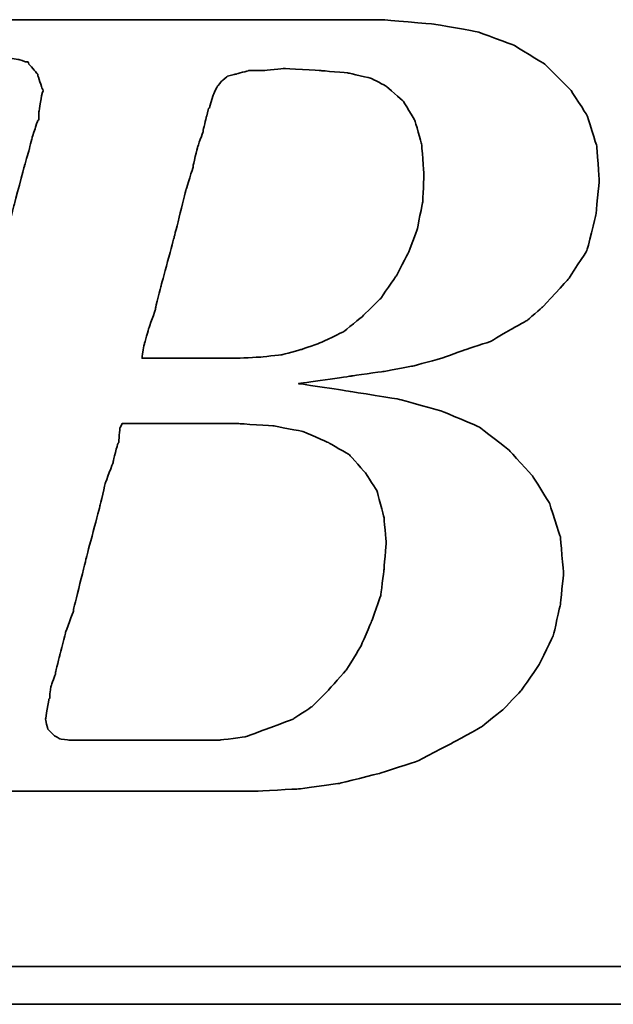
# Model space of a CAD drawing. Header units: millimetres. Extents: x 229 to 537, y -12 to 88.
# Tile 32 of 51: x 455.75 to 457.35, y 22.05 to 24.71. Entities that reach past the tile are written whole.
import ezdxf

# ---------------------------------------------------------------- set-up
doc = ezdxf.new("R2010")
doc.units = ezdxf.units.MM
doc.header["$LTSCALE"] = 0.1
doc.layers.add('DIM', color=4, linetype='CONTINUOUS')
doc.layers.add('layer 1', color=7, linetype='CONTINUOUS')

# ---------------------------------------------------------------- blocks, each defined once
blk = doc.blocks.new('TBI MOTION logo(完整正式版)')
at = {"layer": 'layer 1', "color": 22, "lineweight": 35}
for points, knots in [([(-64.65375, -6.86375), (-64.65375, -6.86375), (-64.84375, -7.29625), (-64.84375, -7.29625), (-64.84375, -7.29625), (-64.84375, -7.29625), (-64.86875, -7.34375), (-64.86875, -7.34375), (-64.86875, -7.34375), (-64.86875, -7.34375), (-64.86875, -7.36875), (-64.86875, -7.36875), (-64.86875, -7.36875), (-64.86875, -7.36875), (-65.15375, -7.65375), (-65.15375, -7.65375), (-65.15375, -7.65375), (-65.15375, -7.65375), (-65.17875, -7.65375), (-65.17875, -7.65375), (-65.17875, -7.65375), (-65.17875, -7.65375), (-65.20375, -7.67875), (-65.20375, -7.67875), (-65.20375, -7.67875), (-65.20375, -7.67875), (-65.58875, -7.87125), (-65.58875, -7.87125), (-65.58875, -7.87125), (-65.58875, -7.87125), (-65.63375, -7.87125), (-65.63375, -7.87125), (-65.63375, -7.87125), (-65.63375, -7.87125), (-65.65875, -7.89375), (-65.65875, -7.89375), (-65.65875, -7.89375), (-65.65875, -7.89375), (-66.09375, -7.94375), (-66.09375, -7.94375), (-66.09375, -7.94375), (-66.09375, -7.94375), (-66.11375, -7.94375), (-66.11375, -7.94375), (-66.11375, -7.94375), (-66.11375, -7.94375), (-66.16375, -7.94375), (-66.16375, -7.94375), (-66.16375, -7.94375), (-66.16375, -7.94375), (-66.30875, -7.94375), (-66.30875, -7.94375), (-66.30875, -7.94375), (-66.30875, -7.94375), (-66.69375, -7.94375), (-66.69375, -7.94375), (-66.69375, -7.94375), (-66.69375, -7.94375), (-67.07375, -7.94375), (-67.07375, -7.94375), (-67.07375, -7.94375), (-67.07375, -7.94375), (-67.12375, -7.94375), (-67.12375, -7.94375), (-67.12375, -7.94375), (-67.12375, -7.94375), (-67.12375, -7.96625), (-67.12375, -7.96625), (-67.12375, -7.96625), (-67.12375, -7.96625), (-67.14875, -7.99125), (-67.14875, -7.99125), (-67.14875, -7.99125), (-67.14875, -7.99125), (-67.24375, -8.34875), (-67.24375, -8.34875), (-67.24375, -8.34875), (-67.24375, -8.34875), (-67.31375, -8.68625), (-67.31375, -8.68625), (-67.31375, -8.68625), (-67.31375, -8.68625), (-67.26875, -8.68625), (-67.26875, -8.68625), (-67.26875, -8.68625), (-67.26875, -8.68625), (-67.07375, -8.68625), (-67.07375, -8.68625), (-67.07375, -8.68625), (-67.07375, -8.68625), (-66.54875, -8.68625), (-66.54875, -8.68625), (-66.54875, -8.68625), (-66.54875, -8.68625), (-65.82625, -8.68625), (-65.82625, -8.68625), (-65.82625, -8.68625), (-65.82625, -8.68625), (-65.01375, -8.68625), (-65.01375, -8.68625), (-65.01375, -8.68625), (-65.01375, -8.68625), (-64.05375, -8.68625), (-64.05375, -8.68625), (-64.05375, -8.68625), (-64.05375, -8.68625), (-62.08375, -8.68625), (-62.08375, -8.68625), (-62.08375, -8.68625), (-62.08375, -8.68625), (-60.06875, -8.68625), (-60.06875, -8.68625), (-60.06875, -8.68625), (-60.06875, -8.68625), (-59.10875, -8.68625), (-59.10875, -8.68625), (-59.10875, -8.68625), (-59.10875, -8.68625), (-58.29375, -8.68625), (-58.29375, -8.68625), (-58.29375, -8.68625), (-58.29375, -8.68625), (-57.57375, -8.68625), (-57.57375, -8.68625), (-57.57375, -8.68625), (-57.57375, -8.68625), (-57.04875, -8.68625), (-57.04875, -8.68625), (-57.04875, -8.68625), (-57.04875, -8.68625), (-56.85375, -8.68625), (-56.85375, -8.68625), (-56.85375, -8.68625), (-56.85375, -8.68625), (-56.70875, -8.68625), (-56.70875, -8.68625), (-56.70875, -8.68625), (-56.70875, -8.68625), (-56.61375, -8.68625), (-56.61375, -8.68625), (-56.61375, -8.68625), (-56.61375, -8.68625), (-56.56875, -8.68625), (-56.56875, -8.68625), (-56.56875, -8.68625), (-56.56875, -8.68625), (-55.65375, -8.63875), (-55.65375, -8.63875), (-55.65375, -8.63875), (-55.65375, -8.63875), (-54.76875, -8.51875), (-54.76875, -8.51875), (-54.76875, -8.51875), (-54.76875, -8.51875), (-53.90375, -8.30375), (-53.90375, -8.30375), (-53.90375, -8.30375), (-53.90375, -8.30375), (-53.08875, -8.03875), (-53.08875, -8.03875), (-53.08875, -8.03875), (-53.08875, -8.03875), (-52.34375, -7.65375), (-52.34375, -7.65375), (-52.34375, -7.65375), (-52.34375, -7.65375), (-51.69875, -7.29625), (-51.69875, -7.29625), (-51.69875, -7.29625), (-51.69875, -7.29625), (-51.21875, -6.91125), (-51.21875, -6.91125), (-51.21875, -6.91125), (-51.21875, -6.91125), (-50.83375, -6.50375), (-50.83375, -6.50375), (-50.83375, -6.50375), (-50.83375, -6.50375), (-50.44875, -5.94875), (-50.44875, -5.94875), (-50.44875, -5.94875), (-50.44875, -5.94875), (-50.13875, -5.30375), (-50.13875, -5.30375), (-50.13875, -5.30375), (-50.13875, -5.30375), (-49.99375, -4.65375), (-49.99375, -4.65375), (-49.99375, -4.65375), (-49.99375, -4.65375), (-49.92375, -3.98375), (-49.92375, -3.98375), (-49.92375, -3.98375), (-49.92375, -3.98375), (-49.99375, -3.19374), (-49.99375, -3.19374), (-49.99375, -3.19374), (-49.99375, -3.19374), (-50.23374, -2.44874), (-50.23374, -2.44874), (-50.23374, -2.44874), (-50.23374, -2.44874), (-50.59375, -1.87374), (-50.59375, -1.87374), (-50.59375, -1.87374), (-50.59375, -1.87374), (-51.09875, -1.31874), (-51.09875, -1.31874), (-51.09875, -1.31874), (-51.09875, -1.31874), (-51.74375, -0.81875), (-51.74375, -0.81875), (-51.74375, -0.81875), (-51.74375, -0.81875), (-52.53875, -0.48125), (-52.53875, -0.48125), (-52.53875, -0.48125), (-52.53875, -0.48125), (-53.47375, -0.21875), (-53.47375, -0.21875), (-53.47375, -0.21875), (-53.47375, -0.21875), (-54.52875, -0.04874), (-54.52875, -0.04874), (-54.52875, -0.04874), (-54.52875, -0.04874), (-55.65375, 0.12125), (-55.65375, 0.12125), (-55.65375, 0.12125), (-55.65375, 0.12125), (-54.50375, 0.28624), (-54.50375, 0.28624), (-54.50375, 0.28624), (-54.50375, 0.28624), (-53.83375, 0.38124), (-53.83375, 0.38124), (-53.83375, 0.38124), (-53.83375, 0.38124), (-53.18375, 0.50125), (-53.18375, 0.50125), (-53.18375, 0.50125), (-53.18375, 0.50125), (-52.55875, 0.66874), (-52.55875, 0.66874), (-52.55875, 0.66874), (-52.55875, 0.66874), (-52.03375, 0.86124), (-52.03375, 0.86124), (-52.03375, 0.86124), (-52.03375, 0.86124), (-51.50374, 1.03124), (-51.50374, 1.03124), (-51.50374, 1.03124), (-51.50374, 1.03124), (-51.09875, 1.27125), (-51.09875, 1.27125), (-51.09875, 1.27125), (-51.09875, 1.27125), (-50.71375, 1.48624), (-50.71375, 1.48624), (-50.71375, 1.48624), (-50.71375, 1.48624), (-50.37625, 1.77625), (-50.37625, 1.77625), (-50.37625, 1.77625), (-50.37625, 1.77625), (-49.82375, 2.37625), (-49.82375, 2.37625), (-49.82375, 2.37625), (-49.82375, 2.37625), (-49.41875, 2.99625), (-49.41875, 2.99625), (-49.41875, 2.99625), (-49.41875, 2.99625), (-49.22375, 3.76625), (-49.22375, 3.76625), (-49.22375, 3.76625), (-49.22375, 3.76625), (-49.15375, 4.50874), (-49.15375, 4.50874), (-49.15375, 4.50874), (-49.15375, 4.50874), (-49.20375, 5.25125), (-49.20375, 5.25125), (-49.20375, 5.25125), (-49.20375, 5.25125), (-49.41875, 5.92625), (-49.41875, 5.92625), (-49.41875, 5.92625), (-49.41875, 5.92625), (-49.77875, 6.47625), (-49.77875, 6.47625), (-49.77875, 6.47625), (-49.77875, 6.47625), (-50.33125, 7.02624), (-50.33125, 7.02624), (-50.33125, 7.02624), (-50.33125, 7.02624), (-51.00125, 7.43625), (-51.00125, 7.43625), (-51.00125, 7.43625), (-51.00125, 7.43625), (-51.79375, 7.72625), (-51.79375, 7.72625), (-51.79375, 7.72625), (-51.79375, 7.72625), (-52.72875, 7.89124), (-52.72875, 7.89124), (-52.72875, 7.89124), (-52.72875, 7.89124), (-53.83375, 7.98625), (-53.83375, 7.98625), (-53.83375, 7.98625), (-53.83375, 7.98625), (-53.92875, 7.98625), (-53.92875, 7.98625), (-53.92875, 7.98625), (-53.92875, 7.98625), (-54.26375, 7.98625), (-54.26375, 7.98625), (-54.26375, 7.98625), (-54.26375, 7.98625), (-54.74375, 7.98625), (-54.74375, 7.98625), (-54.74375, 7.98625), (-54.74375, 7.98625), (-55.36875, 7.98625), (-55.36875, 7.98625), (-55.36875, 7.98625), (-55.36875, 7.98625), (-56.13375, 7.98625), (-56.13375, 7.98625), (-56.13375, 7.98625), (-56.13375, 7.98625), (-56.94875, 7.98625), (-56.94875, 7.98625), (-56.94875, 7.98625), (-56.94875, 7.98625), (-58.77625, 7.98625), (-58.77625, 7.98625), (-58.77625, 7.98625), (-58.77625, 7.98625), (-60.59875, 7.98625), (-60.59875, 7.98625), (-60.59875, 7.98625), (-60.59875, 7.98625), (-61.41375, 7.98625), (-61.41375, 7.98625), (-61.41375, 7.98625), (-61.41375, 7.98625), (-62.17875, 7.98625), (-62.17875, 7.98625), (-62.17875, 7.98625), (-62.17875, 7.98625), (-62.80375, 7.98625), (-62.80375, 7.98625), (-62.80375, 7.98625), (-62.80375, 7.98625), (-63.30625, 7.98625), (-63.30625, 7.98625), (-63.30625, 7.98625), (-63.30625, 7.98625), (-63.57375, 7.98625), (-63.57375, 7.98625), (-63.57375, 7.98625), (-63.57375, 7.98625), (-63.57375, 7.96375), (-63.57375, 7.96375), (-63.57375, 7.96375), (-63.57375, 7.96375), (-63.59875, 7.94125), (-63.59875, 7.94125), (-63.59875, 7.94125), (-63.59875, 7.94125), (-63.69375, 7.55625), (-63.69375, 7.55625), (-63.69375, 7.55625), (-63.69375, 7.55625), (-63.76375, 7.24624), (-63.76375, 7.24624), (-63.76375, 7.24624), (-63.76375, 7.24624), (-63.23875, 7.24624), (-63.23875, 7.24624), (-63.23875, 7.24624), (-63.23875, 7.24624), (-62.75875, 7.24624), (-62.75875, 7.24624), (-62.75875, 7.24624), (-62.75875, 7.24624), (-62.61125, 7.24624), (-62.61125, 7.24624), (-62.61125, 7.24624), (-62.61125, 7.24624), (-62.56625, 7.24624), (-62.56625, 7.24624), (-62.56625, 7.24624), (-62.56625, 7.24624), (-62.22875, 7.24624), (-62.22875, 7.24624), (-62.22875, 7.24624), (-62.22875, 7.24624), (-62.20375, 7.24624), (-62.20375, 7.24624), (-62.20375, 7.24624), (-62.20375, 7.24624), (-62.17875, 7.21875), (-62.17875, 7.21875), (-62.17875, 7.21875), (-62.17875, 7.21875), (-61.96375, 7.17125), (-61.96375, 7.17125), (-61.96375, 7.17125), (-61.96375, 7.17125), (-61.72375, 7.12624), (-61.72375, 7.12624), (-61.72375, 7.12624), (-61.72375, 7.12624), (-61.70375, 7.12624), (-61.70375, 7.12624), (-61.70375, 7.12624), (-61.70375, 7.12624), (-61.55875, 7.07624), (-61.55875, 7.07624), (-61.55875, 7.07624), (-61.55875, 7.07624), (-61.50875, 7.07624), (-61.50875, 7.07624), (-61.50875, 7.07624), (-61.50875, 7.07624), (-61.48375, 7.02624), (-61.48375, 7.02624), (-61.48375, 7.02624), (-61.48375, 7.02624), (-61.31875, 6.83375), (-61.31875, 6.83375), (-61.31875, 6.83375), (-61.31875, 6.83375), (-61.29375, 6.81125), (-61.29375, 6.81125), (-61.29375, 6.81125), (-61.29375, 6.81125), (-61.29375, 6.78625), (-61.29375, 6.78625), (-61.29375, 6.78625), (-61.29375, 6.78625), (-61.19875, 6.50124), (-61.19875, 6.50124), (-61.19875, 6.50124), (-61.19875, 6.50124), (-61.17375, 6.45124), (-61.17375, 6.45124), (-61.17375, 6.45124), (-61.17375, 6.45124), (-61.19875, 6.40625), (-61.19875, 6.40625), (-61.19875, 6.40625), (-61.19875, 6.40625), (-61.26875, 5.99624), (-61.26875, 5.99624), (-61.26875, 5.99624), (-61.26875, 5.99624), (-61.26875, 5.85125), (-61.26875, 5.85125), (-61.26875, 5.85125), (-61.26875, 5.85125), (-61.26875, 5.82625), (-61.26875, 5.82625), (-61.26875, 5.82625), (-61.26875, 5.82625), (-61.29375, 5.80625), (-61.29375, 5.80625), (-61.29375, 5.80625), (-61.29375, 5.80625), (-61.34125, 5.66125), (-61.34125, 5.66125), (-61.34125, 5.66125), (-61.34125, 5.66125), (-61.41375, 5.44625), (-61.41375, 5.44625), (-61.41375, 5.44625), (-61.41375, 5.44625), (-61.48375, 5.15625), (-61.48375, 5.15625), (-61.48375, 5.15625), (-61.48375, 5.15625), (-61.58375, 4.82124), (-61.58375, 4.82124), (-61.58375, 4.82124), (-61.58375, 4.82124), (-61.79875, 4.00375), (-61.79875, 4.00375), (-61.79875, 4.00375), (-61.79875, 4.00375), (-62.05875, 2.99625), (-62.05875, 2.99625), (-62.05875, 2.99625), (-62.05875, 2.99625), (-62.34875, 1.91625), (-62.34875, 1.91625), (-62.34875, 1.91625), (-62.34875, 1.91625), (-62.97375, -0.41124), (-62.97375, -0.41124), (-62.97375, -0.41124), (-62.97375, -0.41124), (-63.59875, -2.75875), (-63.59875, -2.75875), (-63.59875, -2.75875), (-63.59875, -2.75875), (-63.88375, -3.86374), (-63.88375, -3.86374), (-63.88375, -3.86374), (-63.88375, -3.86374), (-64.14875, -4.82374), (-64.14875, -4.82374), (-64.14875, -4.82374), (-64.14875, -4.82374), (-64.36375, -5.64125), (-64.36375, -5.64125), (-64.36375, -5.64125), (-64.36375, -5.64125), (-64.43625, -5.97625), (-64.43625, -5.97625), (-64.43625, -5.97625), (-64.43625, -5.97625), (-64.50875, -6.28625), (-64.50875, -6.28625), (-64.50875, -6.28625), (-64.50875, -6.28625), (-64.50875, -6.30875), (-64.50875, -6.30875), (-64.50875, -6.30875), (-64.50875, -6.30875), (-64.57875, -6.50375), (-64.57875, -6.50375), (-64.57875, -6.50375), (-64.57875, -6.50375), (-64.62875, -6.69625), (-64.62875, -6.69625), (-64.62875, -6.69625), (-64.62875, -6.69625), (-64.62875, -6.76875), (-64.62875, -6.76875), (-64.62875, -6.76875), (-64.62875, -6.76875), (-64.62875, -6.81375), (-64.62875, -6.81375), (-64.62875, -6.81375), (-64.62875, -6.81375), (-64.62875, -6.83875), (-64.62875, -6.83875), (-64.62875, -6.83875), (-64.62875, -6.83875), (-64.65375, -6.86375), (-64.65375, -6.86375)], [0, 0, 0, 0, 0.00719424, 0.00719424, 0.00719424, 0.00719425, 0.01438849, 0.01438849, 0.01438849, 0.0143885, 0.02158273, 0.02158273, 0.02158273, 0.02158274, 0.02877698, 0.02877698, 0.02877698, 0.02877699, 0.03597122, 0.03597122, 0.03597122, 0.03597123, 0.04316547, 0.04316547, 0.04316547, 0.04316548, 0.05035971, 0.05035971, 0.05035971, 0.05035972, 0.05755396, 0.05755396, 0.05755396, 0.05755397, 0.0647482, 0.0647482, 0.0647482, 0.06474821, 0.07194245, 0.07194245, 0.07194245, 0.07194246, 0.07913669, 0.07913669, 0.07913669, 0.0791367, 0.08633094, 0.08633094, 0.08633094, 0.08633095, 0.09352518, 0.09352518, 0.09352518, 0.09352519, 0.10071942, 0.10071942, 0.10071942, 0.10071943, 0.10791367, 0.10791367, 0.10791367, 0.10791368, 0.11510791, 0.11510791, 0.11510791, 0.11510792, 0.12230216, 0.12230216, 0.12230216, 0.12230217, 0.1294964, 0.1294964, 0.1294964, 0.12949641, 0.13669065, 0.13669065, 0.13669065, 0.13669066, 0.14388489, 0.14388489, 0.14388489, 0.1438849, 0.15107914, 0.15107914, 0.15107914, 0.15107915, 0.15827338, 0.15827338, 0.15827338, 0.15827339, 0.16546763, 0.16546763, 0.16546763, 0.16546764, 0.17266187, 0.17266187, 0.17266187, 0.17266188, 0.17985612, 0.17985612, 0.17985612, 0.17985613, 0.18705036, 0.18705036, 0.18705036, 0.18705037, 0.1942446, 0.1942446, 0.1942446, 0.19424461, 0.20143885, 0.20143885, 0.20143885, 0.20143886, 0.20863309, 0.20863309, 0.20863309, 0.2086331, 0.21582734, 0.21582734, 0.21582734, 0.21582735, 0.22302158, 0.22302158, 0.22302158, 0.22302159, 0.23021583, 0.23021583, 0.23021583, 0.23021584, 0.23741007, 0.23741007, 0.23741007, 0.23741008, 0.24460432, 0.24460432, 0.24460432, 0.24460433, 0.25179856, 0.25179856, 0.25179856, 0.25179857, 0.25899281, 0.25899281, 0.25899281, 0.25899282, 0.26618705, 0.26618705, 0.26618705, 0.26618706, 0.27338129, 0.27338129, 0.27338129, 0.2733813, 0.28057554, 0.28057554, 0.28057554, 0.28057555, 0.28776978, 0.28776978, 0.28776978, 0.28776979, 0.29496403, 0.29496403, 0.29496403, 0.29496404, 0.30215827, 0.30215827, 0.30215827, 0.30215828, 0.30935252, 0.30935252, 0.30935252, 0.30935253, 0.31654676, 0.31654676, 0.31654676, 0.31654677, 0.32374101, 0.32374101, 0.32374101, 0.32374102, 0.33093525, 0.33093525, 0.33093525, 0.33093526, 0.3381295, 0.3381295, 0.3381295, 0.33812951, 0.34532374, 0.34532374, 0.34532374, 0.34532375, 0.35251799, 0.35251799, 0.35251799, 0.352518, 0.35971223, 0.35971223, 0.35971223, 0.35971224, 0.36690647, 0.36690647, 0.36690647, 0.36690648, 0.37410072, 0.37410072, 0.37410072, 0.37410073, 0.38129496, 0.38129496, 0.38129496, 0.38129497, 0.38848921, 0.38848921, 0.38848921, 0.38848922, 0.39568345, 0.39568345, 0.39568345, 0.39568346, 0.4028777, 0.4028777, 0.4028777, 0.40287771, 0.41007194, 0.41007194, 0.41007194, 0.41007195, 0.41726619, 0.41726619, 0.41726619, 0.4172662, 0.42446043, 0.42446043, 0.42446043, 0.42446044, 0.43165468, 0.43165468, 0.43165468, 0.43165469, 0.43884892, 0.43884892, 0.43884892, 0.43884893, 0.44604317, 0.44604317, 0.44604317, 0.44604318, 0.45323741, 0.45323741, 0.45323741, 0.45323742, 0.46043165, 0.46043165, 0.46043165, 0.46043166, 0.4676259, 0.4676259, 0.4676259, 0.46762591, 0.47482014, 0.47482014, 0.47482014, 0.47482015, 0.48201439, 0.48201439, 0.48201439, 0.4820144, 0.48920863, 0.48920863, 0.48920863, 0.48920864, 0.49640288, 0.49640288, 0.49640288, 0.49640289, 0.50359712, 0.50359712, 0.50359712, 0.50359713, 0.51079137, 0.51079137, 0.51079137, 0.51079138, 0.51798561, 0.51798561, 0.51798561, 0.51798562, 0.52517986, 0.52517986, 0.52517986, 0.52517987, 0.5323741, 0.5323741, 0.5323741, 0.53237411, 0.53956835, 0.53956835, 0.53956835, 0.53956836, 0.54676259, 0.54676259, 0.54676259, 0.5467626, 0.55395683, 0.55395683, 0.55395683, 0.55395684, 0.56115108, 0.56115108, 0.56115108, 0.56115109, 0.56834532, 0.56834532, 0.56834532, 0.56834533, 0.57553957, 0.57553957, 0.57553957, 0.57553958, 0.58273381, 0.58273381, 0.58273381, 0.58273382, 0.58992806, 0.58992806, 0.58992806, 0.58992807, 0.5971223, 0.5971223, 0.5971223, 0.59712231, 0.60431655, 0.60431655, 0.60431655, 0.60431656, 0.61151079, 0.61151079, 0.61151079, 0.6115108, 0.61870504, 0.61870504, 0.61870504, 0.61870505, 0.62589928, 0.62589928, 0.62589928, 0.62589929, 0.63309353, 0.63309353, 0.63309353, 0.63309354, 0.64028777, 0.64028777, 0.64028777, 0.64028778, 0.64748201, 0.64748201, 0.64748201, 0.64748202, 0.65467626, 0.65467626, 0.65467626, 0.65467627, 0.6618705, 0.6618705, 0.6618705, 0.66187051, 0.66906475, 0.66906475, 0.66906475, 0.66906476, 0.67625899, 0.67625899, 0.67625899, 0.676259, 0.68345324, 0.68345324, 0.68345324, 0.68345325, 0.69064748, 0.69064748, 0.69064748, 0.69064749, 0.69784173, 0.69784173, 0.69784173, 0.69784174, 0.70503597, 0.70503597, 0.70503597, 0.70503598, 0.71223022, 0.71223022, 0.71223022, 0.71223023, 0.71942446, 0.71942446, 0.71942446, 0.71942447, 0.72661871, 0.72661871, 0.72661871, 0.72661872, 0.73381295, 0.73381295, 0.73381295, 0.73381296, 0.74100719, 0.74100719, 0.74100719, 0.7410072, 0.74820144, 0.74820144, 0.74820144, 0.74820145, 0.75539568, 0.75539568, 0.75539568, 0.75539569, 0.76258993, 0.76258993, 0.76258993, 0.76258994, 0.76978417, 0.76978417, 0.76978417, 0.76978418, 0.77697842, 0.77697842, 0.77697842, 0.77697843, 0.78417266, 0.78417266, 0.78417266, 0.78417267, 0.79136691, 0.79136691, 0.79136691, 0.79136692, 0.79856115, 0.79856115, 0.79856115, 0.79856116, 0.8057554, 0.8057554, 0.8057554, 0.80575541, 0.81294964, 0.81294964, 0.81294964, 0.81294965, 0.82014388, 0.82014388, 0.82014388, 0.82014389, 0.82733813, 0.82733813, 0.82733813, 0.82733814, 0.83453237, 0.83453237, 0.83453237, 0.83453238, 0.84172662, 0.84172662, 0.84172662, 0.84172663, 0.84892086, 0.84892086, 0.84892086, 0.84892087, 0.85611511, 0.85611511, 0.85611511, 0.85611512, 0.86330935, 0.86330935, 0.86330935, 0.86330936, 0.8705036, 0.8705036, 0.8705036, 0.87050361, 0.87769784, 0.87769784, 0.87769784, 0.87769785, 0.88489209, 0.88489209, 0.88489209, 0.8848921, 0.89208633, 0.89208633, 0.89208633, 0.89208634, 0.89928058, 0.89928058, 0.89928058, 0.89928059, 0.90647482, 0.90647482, 0.90647482, 0.90647483, 0.91366906, 0.91366906, 0.91366906, 0.91366907, 0.92086331, 0.92086331, 0.92086331, 0.92086332, 0.92805755, 0.92805755, 0.92805755, 0.92805756, 0.9352518, 0.9352518, 0.9352518, 0.93525181, 0.94244604, 0.94244604, 0.94244604, 0.94244605, 0.94964029, 0.94964029, 0.94964029, 0.9496403, 0.95683453, 0.95683453, 0.95683453, 0.95683454, 0.96402878, 0.96402878, 0.96402878, 0.96402879, 0.97122302, 0.97122302, 0.97122302, 0.97122303, 0.97841727, 0.97841727, 0.97841727, 0.97841728, 0.98561151, 0.98561151, 0.98561151, 0.98561152, 0.99280576, 0.99280576, 0.99280576, 0.99280577, 1, 1, 1, 1]), ([(-57.50375, 6.35625), (-57.50375, 6.35625), (-57.57375, 6.11625), (-57.57375, 6.11625), (-57.57375, 6.11625), (-57.57375, 6.11625), (-57.57375, 6.09125), (-57.57375, 6.09125), (-57.57375, 6.09125), (-57.57375, 6.09125), (-57.59875, 6.06625), (-57.59875, 6.06625), (-57.59875, 6.06625), (-57.59875, 6.06625), (-57.64875, 5.87625), (-57.64875, 5.87625), (-57.64875, 5.87625), (-57.64875, 5.87625), (-57.71875, 5.58875), (-57.71875, 5.58875), (-57.71875, 5.58875), (-57.71875, 5.58875), (-57.71875, 5.56625), (-57.71875, 5.56625), (-57.71875, 5.56625), (-57.71875, 5.56625), (-57.83875, 5.23125), (-57.83875, 5.23125), (-57.83875, 5.23125), (-57.83875, 5.23125), (-57.93625, 4.82124), (-57.93625, 4.82124), (-57.93625, 4.82124), (-57.93625, 4.82124), (-57.93625, 4.79624), (-57.93625, 4.79624), (-57.93625, 4.79624), (-57.93625, 4.79624), (-58.07875, 4.34125), (-58.07875, 4.34125), (-58.07875, 4.34125), (-58.07875, 4.34125), (-58.34375, 3.28625), (-58.34375, 3.28625), (-58.34375, 3.28625), (-58.34375, 3.28625), (-58.62875, 2.23124), (-58.62875, 2.23124), (-58.62875, 2.23124), (-58.62875, 2.23124), (-58.74875, 1.75125), (-58.74875, 1.75125), (-58.74875, 1.75125), (-58.74875, 1.75125), (-58.74875, 1.72625), (-58.74875, 1.72625), (-58.74875, 1.72625), (-58.74875, 1.72625), (-58.89375, 1.31625), (-58.89375, 1.31625), (-58.89375, 1.31625), (-58.89375, 1.31625), (-58.98875, 0.98124), (-58.98875, 0.98124), (-58.98875, 0.98124), (-58.98875, 0.98124), (-59.03875, 0.71625), (-59.03875, 0.71625), (-59.03875, 0.71625), (-59.03875, 0.71625), (-59.03875, 0.66874), (-59.03875, 0.66874), (-59.03875, 0.66874), (-59.03875, 0.66874), (-58.91875, 0.66874), (-58.91875, 0.66874), (-58.91875, 0.66874), (-58.91875, 0.66874), (-58.53375, 0.66874), (-58.53375, 0.66874), (-58.53375, 0.66874), (-58.53375, 0.66874), (-58.10375, 0.66874), (-58.10375, 0.66874), (-58.10375, 0.66874), (-58.10375, 0.66874), (-57.66875, 0.66874), (-57.66875, 0.66874), (-57.66875, 0.66874), (-57.66875, 0.66874), (-57.33375, 0.66874), (-57.33375, 0.66874), (-57.33375, 0.66874), (-57.33375, 0.66874), (-57.09375, 0.66874), (-57.09375, 0.66874), (-57.09375, 0.66874), (-57.09375, 0.66874), (-56.99875, 0.66874), (-56.99875, 0.66874), (-56.99875, 0.66874), (-56.99875, 0.66874), (-56.49375, 0.69374), (-56.49375, 0.69374), (-56.49375, 0.69374), (-56.49375, 0.69374), (-56.01375, 0.74374), (-56.01375, 0.74374), (-56.01375, 0.74374), (-56.01375, 0.74374), (-55.58375, 0.86124), (-55.58375, 0.86124), (-55.58375, 0.86124), (-55.58375, 0.86124), (-55.17375, 1.00624), (-55.17375, 1.00624), (-55.17375, 1.00624), (-55.17375, 1.00624), (-54.67375, 1.24625), (-54.67375, 1.24625), (-54.67375, 1.24625), (-54.67375, 1.24625), (-54.26375, 1.58124), (-54.26375, 1.58124), (-54.26375, 1.58124), (-54.26375, 1.58124), (-53.87875, 1.96374), (-53.87875, 1.96374), (-53.87875, 1.96374), (-53.87875, 1.96374), (-53.54375, 2.44625), (-53.54375, 2.44625), (-53.54375, 2.44625), (-53.54375, 2.44625), (-53.27875, 2.95125), (-53.27875, 2.95125), (-53.27875, 2.95125), (-53.27875, 2.95125), (-53.08875, 3.45124), (-53.08875, 3.45124), (-53.08875, 3.45124), (-53.08875, 3.45124), (-52.96875, 4.05124), (-52.96875, 4.05124), (-52.96875, 4.05124), (-52.96875, 4.05124), (-52.94375, 4.65125), (-52.94375, 4.65125), (-52.94375, 4.65125), (-52.94375, 4.65125), (-52.99375, 5.30125), (-52.99375, 5.30125), (-52.99375, 5.30125), (-52.99375, 5.30125), (-53.13875, 5.80625), (-53.13875, 5.80625), (-53.13875, 5.80625), (-53.13875, 5.80625), (-53.39875, 6.23625), (-53.39875, 6.23625), (-53.39875, 6.23625), (-53.39875, 6.23625), (-53.75875, 6.54875), (-53.75875, 6.54875), (-53.75875, 6.54875), (-53.75875, 6.54875), (-54.07375, 6.71625), (-54.07375, 6.71625), (-54.07375, 6.71625), (-54.07375, 6.71625), (-54.57375, 6.83375), (-54.57375, 6.83375), (-54.57375, 6.83375), (-54.57375, 6.83375), (-55.17375, 6.88625), (-55.17375, 6.88625), (-55.17375, 6.88625), (-55.17375, 6.88625), (-55.96875, 6.93125), (-55.96875, 6.93125), (-55.96875, 6.93125), (-55.96875, 6.93125), (-56.39875, 6.88625), (-56.39875, 6.88625), (-56.39875, 6.88625), (-56.39875, 6.88625), (-56.42125, 6.88625), (-56.42125, 6.88625), (-56.42125, 6.88625), (-56.42125, 6.88625), (-56.73375, 6.88625), (-56.73375, 6.88625), (-56.73375, 6.88625), (-56.73375, 6.88625), (-56.99875, 6.81125), (-56.99875, 6.81125), (-56.99875, 6.81125), (-56.99875, 6.81125), (-57.02375, 6.81125), (-57.02375, 6.81125), (-57.02375, 6.81125), (-57.02375, 6.81125), (-57.18875, 6.76625), (-57.18875, 6.76625), (-57.18875, 6.76625), (-57.18875, 6.76625), (-57.30875, 6.66625), (-57.30875, 6.66625), (-57.30875, 6.66625), (-57.30875, 6.66625), (-57.40875, 6.54875), (-57.40875, 6.54875), (-57.40875, 6.54875), (-57.40875, 6.54875), (-57.50375, 6.35625), (-57.50375, 6.35625)], [0, 0, 0, 0, 0.01851852, 0.01851852, 0.01851852, 0.01851853, 0.03703704, 0.03703704, 0.03703704, 0.03703705, 0.05555556, 0.05555556, 0.05555556, 0.05555557, 0.07407407, 0.07407407, 0.07407407, 0.07407408, 0.09259259, 0.09259259, 0.09259259, 0.0925926, 0.11111111, 0.11111111, 0.11111111, 0.11111112, 0.12962963, 0.12962963, 0.12962963, 0.12962964, 0.14814815, 0.14814815, 0.14814815, 0.14814816, 0.16666667, 0.16666667, 0.16666667, 0.16666668, 0.18518519, 0.18518519, 0.18518519, 0.1851852, 0.2037037, 0.2037037, 0.2037037, 0.20370371, 0.22222222, 0.22222222, 0.22222222, 0.22222223, 0.24074074, 0.24074074, 0.24074074, 0.24074075, 0.25925926, 0.25925926, 0.25925926, 0.25925927, 0.27777778, 0.27777778, 0.27777778, 0.27777779, 0.2962963, 0.2962963, 0.2962963, 0.29629631, 0.31481481, 0.31481481, 0.31481481, 0.31481482, 0.33333333, 0.33333333, 0.33333333, 0.33333334, 0.35185185, 0.35185185, 0.35185185, 0.35185186, 0.37037037, 0.37037037, 0.37037037, 0.37037038, 0.38888889, 0.38888889, 0.38888889, 0.3888889, 0.40740741, 0.40740741, 0.40740741, 0.40740742, 0.42592593, 0.42592593, 0.42592593, 0.42592594, 0.44444444, 0.44444444, 0.44444444, 0.44444445, 0.46296296, 0.46296296, 0.46296296, 0.46296297, 0.48148148, 0.48148148, 0.48148148, 0.48148149, 0.5, 0.5, 0.5, 0.50000001, 0.51851852, 0.51851852, 0.51851852, 0.51851853, 0.53703704, 0.53703704, 0.53703704, 0.53703705, 0.55555556, 0.55555556, 0.55555556, 0.55555557, 0.57407407, 0.57407407, 0.57407407, 0.57407408, 0.59259259, 0.59259259, 0.59259259, 0.5925926, 0.61111111, 0.61111111, 0.61111111, 0.61111112, 0.62962963, 0.62962963, 0.62962963, 0.62962964, 0.64814815, 0.64814815, 0.64814815, 0.64814816, 0.66666667, 0.66666667, 0.66666667, 0.66666668, 0.68518519, 0.68518519, 0.68518519, 0.6851852, 0.7037037, 0.7037037, 0.7037037, 0.70370371, 0.72222222, 0.72222222, 0.72222222, 0.72222223, 0.74074074, 0.74074074, 0.74074074, 0.74074075, 0.75925926, 0.75925926, 0.75925926, 0.75925927, 0.77777778, 0.77777778, 0.77777778, 0.77777779, 0.7962963, 0.7962963, 0.7962963, 0.79629631, 0.81481481, 0.81481481, 0.81481481, 0.81481482, 0.83333333, 0.83333333, 0.83333333, 0.83333334, 0.85185185, 0.85185185, 0.85185185, 0.85185186, 0.87037037, 0.87037037, 0.87037037, 0.87037038, 0.88888889, 0.88888889, 0.88888889, 0.8888889, 0.90740741, 0.90740741, 0.90740741, 0.90740742, 0.92592593, 0.92592593, 0.92592593, 0.92592594, 0.94444444, 0.94444444, 0.94444444, 0.94444445, 0.96296296, 0.96296296, 0.96296296, 0.96296297, 0.98148148, 0.98148148, 0.98148148, 0.98148149, 1, 1, 1, 1]), ([(-61.03125, -6.57375), (-61.03125, -6.57375), (-61.03125, -6.67125), (-61.03125, -6.67125), (-61.03125, -6.67125), (-61.03125, -6.67125), (-61.05375, -6.69625), (-61.05375, -6.69625), (-61.05375, -6.69625), (-61.05375, -6.69625), (-61.12375, -7.12875), (-61.12375, -7.12875), (-61.12375, -7.12875), (-61.12375, -7.12875), (-61.07875, -7.34375), (-61.07875, -7.34375), (-61.07875, -7.34375), (-61.07875, -7.34375), (-60.93375, -7.48875), (-60.93375, -7.48875), (-60.93375, -7.48875), (-60.93375, -7.48875), (-60.81375, -7.55625), (-60.81375, -7.55625), (-60.81375, -7.55625), (-60.81375, -7.55625), (-60.62375, -7.58375), (-60.62375, -7.58375), (-60.62375, -7.58375), (-60.62375, -7.58375), (-60.30875, -7.58375), (-60.30875, -7.58375), (-60.30875, -7.58375), (-60.30875, -7.58375), (-59.97375, -7.58375), (-59.97375, -7.58375), (-59.97375, -7.58375), (-59.97375, -7.58375), (-59.87875, -7.58375), (-59.87875, -7.58375), (-59.87875, -7.58375), (-59.87875, -7.58375), (-59.63625, -7.58375), (-59.63625, -7.58375), (-59.63625, -7.58375), (-59.63625, -7.58375), (-58.96875, -7.58375), (-58.96875, -7.58375), (-58.96875, -7.58375), (-58.96875, -7.58375), (-58.29375, -7.58375), (-58.29375, -7.58375), (-58.29375, -7.58375), (-58.29375, -7.58375), (-58.05375, -7.58375), (-58.05375, -7.58375), (-58.05375, -7.58375), (-58.05375, -7.58375), (-57.98375, -7.58375), (-57.98375, -7.58375), (-57.98375, -7.58375), (-57.98375, -7.58375), (-57.35875, -7.58375), (-57.35875, -7.58375), (-57.35875, -7.58375), (-57.35875, -7.58375), (-56.78375, -7.50875), (-56.78375, -7.50875), (-56.78375, -7.50875), (-56.78375, -7.50875), (-56.27875, -7.31875), (-56.27875, -7.31875), (-56.27875, -7.31875), (-56.27875, -7.31875), (-55.77375, -7.12875), (-55.77375, -7.12875), (-55.77375, -7.12875), (-55.77375, -7.12875), (-55.36875, -6.86375), (-55.36875, -6.86375), (-55.36875, -6.86375), (-55.36875, -6.86375), (-55.00875, -6.50375), (-55.00875, -6.50375), (-55.00875, -6.50375), (-55.00875, -6.50375), (-54.62375, -6.06875), (-54.62375, -6.06875), (-54.62375, -6.06875), (-54.62375, -6.06875), (-54.31375, -5.56875), (-54.31375, -5.56875), (-54.31375, -5.56875), (-54.31375, -5.56875), (-54.07375, -5.01625), (-54.07375, -5.01625), (-54.07375, -5.01625), (-54.07375, -5.01625), (-53.87875, -4.46374), (-53.87875, -4.46374), (-53.87875, -4.46374), (-53.87875, -4.46374), (-53.80875, -3.91375), (-53.80875, -3.91375), (-53.80875, -3.91375), (-53.80875, -3.91375), (-53.75875, -3.31375), (-53.75875, -3.31375), (-53.75875, -3.31375), (-53.75875, -3.31375), (-53.80875, -2.75875), (-53.80875, -2.75875), (-53.80875, -2.75875), (-53.80875, -2.75875), (-53.95375, -2.20875), (-53.95375, -2.20875), (-53.95375, -2.20875), (-53.95375, -2.20875), (-54.19375, -1.82625), (-54.19375, -1.82625), (-54.19375, -1.82625), (-54.19375, -1.82625), (-54.55375, -1.41875), (-54.55375, -1.41875), (-54.55375, -1.41875), (-54.55375, -1.41875), (-55.00875, -1.15125), (-55.00875, -1.15125), (-55.00875, -1.15125), (-55.00875, -1.15125), (-55.56125, -0.91375), (-55.56125, -0.91375), (-55.56125, -0.91375), (-55.56125, -0.91375), (-56.18125, -0.79375), (-56.18125, -0.79375), (-56.18125, -0.79375), (-56.18125, -0.79375), (-56.94875, -0.74374), (-56.94875, -0.74374), (-56.94875, -0.74374), (-56.94875, -0.74374), (-56.99875, -0.74374), (-56.99875, -0.74374), (-56.99875, -0.74374), (-56.99875, -0.74374), (-57.09375, -0.74374), (-57.09375, -0.74374), (-57.09375, -0.74374), (-57.09375, -0.74374), (-57.38375, -0.74374), (-57.38375, -0.74374), (-57.38375, -0.74374), (-57.38375, -0.74374), (-57.76875, -0.74374), (-57.76875, -0.74374), (-57.76875, -0.74374), (-57.76875, -0.74374), (-58.24625, -0.74374), (-58.24625, -0.74374), (-58.24625, -0.74374), (-58.24625, -0.74374), (-58.72875, -0.74374), (-58.72875, -0.74374), (-58.72875, -0.74374), (-58.72875, -0.74374), (-59.20875, -0.74374), (-59.20875, -0.74374), (-59.20875, -0.74374), (-59.20875, -0.74374), (-59.46875, -0.74374), (-59.46875, -0.74374), (-59.46875, -0.74374), (-59.46875, -0.74374), (-59.51625, -0.83875), (-59.51625, -0.83875), (-59.51625, -0.83875), (-59.51625, -0.83875), (-59.54375, -1.15125), (-59.54375, -1.15125), (-59.54375, -1.15125), (-59.54375, -1.15125), (-59.56375, -1.17874), (-59.56375, -1.17874), (-59.56375, -1.17874), (-59.56375, -1.17874), (-59.66375, -1.55875), (-59.66375, -1.55875), (-59.66375, -1.55875), (-59.66375, -1.55875), (-59.66375, -1.58375), (-59.66375, -1.58375), (-59.66375, -1.58375), (-59.66375, -1.58375), (-59.82875, -2.01874), (-59.82875, -2.01874), (-59.82875, -2.01874), (-59.82875, -2.01874), (-59.94875, -2.52125), (-59.94875, -2.52125), (-59.94875, -2.52125), (-59.94875, -2.52125), (-60.23875, -3.62375), (-60.23875, -3.62375), (-60.23875, -3.62375), (-60.23875, -3.62375), (-60.52375, -4.77624), (-60.52375, -4.77624), (-60.52375, -4.77624), (-60.52375, -4.77624), (-60.52375, -4.79874), (-60.52375, -4.79874), (-60.52375, -4.79874), (-60.52375, -4.79874), (-60.69125, -5.25375), (-60.69125, -5.25375), (-60.69125, -5.25375), (-60.69125, -5.25375), (-60.81375, -5.73625), (-60.81375, -5.73625), (-60.81375, -5.73625), (-60.81375, -5.73625), (-60.90875, -6.11875), (-60.90875, -6.11875), (-60.90875, -6.11875), (-60.90875, -6.11875), (-60.90875, -6.14375), (-60.90875, -6.14375), (-60.90875, -6.14375), (-60.90875, -6.14375), (-61.00375, -6.40875), (-61.00375, -6.40875), (-61.00375, -6.40875), (-61.00375, -6.40875), (-61.03125, -6.57375), (-61.03125, -6.57375)], [0, 0, 0, 0, 0.01694915, 0.01694915, 0.01694915, 0.01694916, 0.03389831, 0.03389831, 0.03389831, 0.03389832, 0.05084746, 0.05084746, 0.05084746, 0.05084747, 0.06779661, 0.06779661, 0.06779661, 0.06779662, 0.08474576, 0.08474576, 0.08474576, 0.08474577, 0.10169492, 0.10169492, 0.10169492, 0.10169493, 0.11864407, 0.11864407, 0.11864407, 0.11864408, 0.13559322, 0.13559322, 0.13559322, 0.13559323, 0.15254237, 0.15254237, 0.15254237, 0.15254238, 0.16949153, 0.16949153, 0.16949153, 0.16949154, 0.18644068, 0.18644068, 0.18644068, 0.18644069, 0.20338983, 0.20338983, 0.20338983, 0.20338984, 0.22033898, 0.22033898, 0.22033898, 0.22033899, 0.23728814, 0.23728814, 0.23728814, 0.23728815, 0.25423729, 0.25423729, 0.25423729, 0.2542373, 0.27118644, 0.27118644, 0.27118644, 0.27118645, 0.28813559, 0.28813559, 0.28813559, 0.2881356, 0.30508475, 0.30508475, 0.30508475, 0.30508476, 0.3220339, 0.3220339, 0.3220339, 0.32203391, 0.33898305, 0.33898305, 0.33898305, 0.33898306, 0.3559322, 0.3559322, 0.3559322, 0.35593221, 0.37288136, 0.37288136, 0.37288136, 0.37288137, 0.38983051, 0.38983051, 0.38983051, 0.38983052, 0.40677966, 0.40677966, 0.40677966, 0.40677967, 0.42372881, 0.42372881, 0.42372881, 0.42372882, 0.44067797, 0.44067797, 0.44067797, 0.44067798, 0.45762712, 0.45762712, 0.45762712, 0.45762713, 0.47457627, 0.47457627, 0.47457627, 0.47457628, 0.49152542, 0.49152542, 0.49152542, 0.49152543, 0.50847458, 0.50847458, 0.50847458, 0.50847459, 0.52542373, 0.52542373, 0.52542373, 0.52542374, 0.54237288, 0.54237288, 0.54237288, 0.54237289, 0.55932203, 0.55932203, 0.55932203, 0.55932204, 0.57627119, 0.57627119, 0.57627119, 0.5762712, 0.59322034, 0.59322034, 0.59322034, 0.59322035, 0.61016949, 0.61016949, 0.61016949, 0.6101695, 0.62711864, 0.62711864, 0.62711864, 0.62711865, 0.6440678, 0.6440678, 0.6440678, 0.64406781, 0.66101695, 0.66101695, 0.66101695, 0.66101696, 0.6779661, 0.6779661, 0.6779661, 0.67796611, 0.69491525, 0.69491525, 0.69491525, 0.69491526, 0.71186441, 0.71186441, 0.71186441, 0.71186442, 0.72881356, 0.72881356, 0.72881356, 0.72881357, 0.74576271, 0.74576271, 0.74576271, 0.74576272, 0.76271186, 0.76271186, 0.76271186, 0.76271187, 0.77966102, 0.77966102, 0.77966102, 0.77966103, 0.79661017, 0.79661017, 0.79661017, 0.79661018, 0.81355932, 0.81355932, 0.81355932, 0.81355933, 0.83050847, 0.83050847, 0.83050847, 0.83050848, 0.84745763, 0.84745763, 0.84745763, 0.84745764, 0.86440678, 0.86440678, 0.86440678, 0.86440679, 0.88135593, 0.88135593, 0.88135593, 0.88135594, 0.89830508, 0.89830508, 0.89830508, 0.89830509, 0.91525424, 0.91525424, 0.91525424, 0.91525425, 0.93220339, 0.93220339, 0.93220339, 0.9322034, 0.94915254, 0.94915254, 0.94915254, 0.94915255, 0.96610169, 0.96610169, 0.96610169, 0.9661017, 0.98305085, 0.98305085, 0.98305085, 0.98305086, 1, 1, 1, 1]), ([(75.90875, -9.47875), (75.90875, -9.47875), (75.90875, -12.28625), (75.90875, -12.28625), (75.90875, -12.28625), (75.90875, -12.28625), (75.90875, -12.47875), (75.90875, -12.47875), (75.90875, -12.47875), (75.90875, -12.47875), (75.71625, -12.47875), (75.71625, -12.47875), (75.71625, -12.47875), (75.71625, -12.47875), (-88.32875, -12.47875), (-88.32875, -12.47875), (-88.32875, -12.47875), (-88.32875, -12.47875), (-88.32875, -13.29375), (-88.32875, -13.29375), (-88.32875, -13.29375), (-88.32875, -13.29375), (82.89125, -13.29375), (82.89125, -13.29375), (82.89125, -13.29375), (82.89125, -13.29375), (75.90875, -9.47875), (75.90875, -9.47875)], [0, 0, 0, 0, 0.14285714, 0.14285714, 0.14285714, 0.14285715, 0.28571429, 0.28571429, 0.28571429, 0.2857143, 0.42857143, 0.42857143, 0.42857143, 0.42857144, 0.57142857, 0.57142857, 0.57142857, 0.57142858, 0.71428571, 0.71428571, 0.71428571, 0.71428572, 0.85714286, 0.85714286, 0.85714286, 0.85714287, 1, 1, 1, 1])]:
    blk.add_open_spline(points, degree=3, knots=knots, dxfattribs=at)

msp = doc.modelspace()

# ---------------------------------------------------------------- block references
at = {"layer": 'DIM', "color": 0, "xscale": 0.1250977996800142, "yscale": 0.1250977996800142, "zscale": 0.1250977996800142}
msp.add_blockref('TBI MOTION logo(完整正式版)', (463.4632, 23.7082), dxfattribs=at)

doc.saveas('drawing.dxf')
